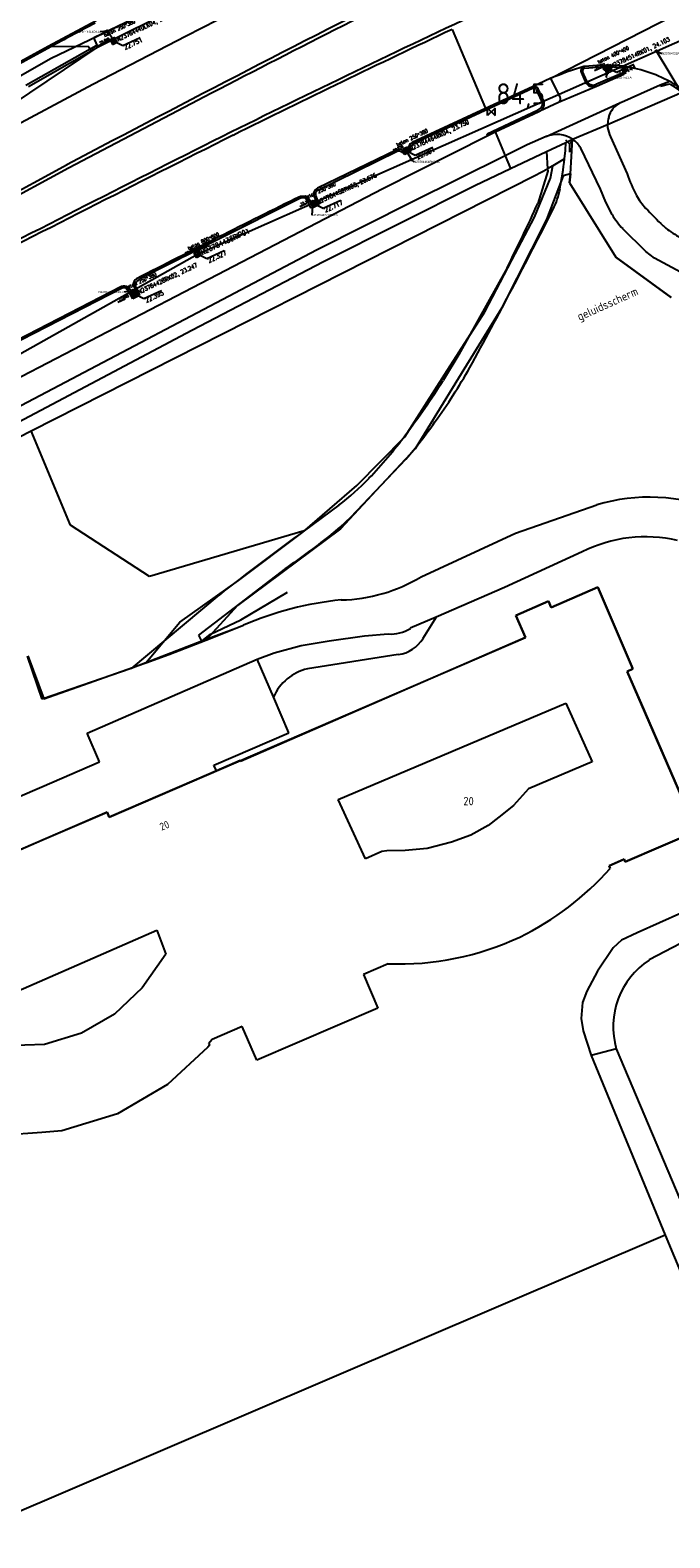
# Model space of a CAD drawing. Extents: x 145741 to 149421, y 457889 to 459999.
# Tile 74 of 84: x 148999 to 149074, y 459486 to 459664. Entities that reach past the tile are written whole.
import ezdxf
from ezdxf.enums import TextEntityAlignment as Align

# ---------------------------------------------------------------- set-up
doc = ezdxf.new("R2010")
doc.units = 0
doc.header["$LTSCALE"] = 4
doc.layers.get('0').update_dxf_attribs({"linetype": 'CONTINUOUS'})
doc.layers.add('alg_hulplijn_afstand', color=6, linetype='CONTINUOUS', plot=False)
for name, color, linetype in [('b_kal_riool__hwa_beton_300', 2, 'CONTINUOUS'), ('b_kal_riool__hwa_pvc_125', 2, 'CONTINUOUS'), ('b_kal_riool_hwa_bodemkolk_beton_250x380', 7, 'CONTINUOUS'), ('b_kal_riool_hwa_bodemput_beton_400x400', 7, 'CONTINUOUS'), ('b_kal_riool_hwa_bodemput_beton_800x800', 7, 'CONTINUOUS'), ('b_rio_rwa_kolk_straat_beton @ 1', 3, 'CONTINUOUS'), ('b_rio_rwa_put_inspectie', 170, 'CONTINUOUS'), ('b_rio_txt_bob @ 1', 12, 'CONTINUOUS'), ('MC_MP_aansluit_nummer', 7, 'CONTINUOUS')]:
    doc.layers.add(name, color=color, linetype=linetype)
doc.styles.add('ISO', font='ISO')
doc.styles.add('MC', font='arial.ttf')
doc.styles.add('MUG_standaard', font='romans.shx', dxfattribs={"width": 0.85, "height": 2})
doc.styles.add('MUG_standaard_groot', font='romans.shx', dxfattribs={"width": 0.85, "height": 4})
doc.styles.get("Standard").update_dxf_attribs({"font": 'ISO'})
doc.dimstyles.new('ISO-25', dxfattribs={"dimtxt": 2.5, "dimasz": 2.5, "dimexe": 1.25, "dimexo": 0.625, "dimtad": 1, "dimtxsty": 'Standard', "dimcen": 2.5, "dimadec": 0, "dimazin": 0, "dimtfac": 1, "dimtmove": 0, "dimatfit": 3, "dimfxl": 1, "dimarcsym": 0})

# ---------------------------------------------------------------- blocks, each defined once
blk = doc.blocks.new('kilometerpaal')
at = {"color": 0}
for p, q in [((-0.44, 0.44), (0.44, -0.44)), ((-0.44, -0.44), (-0.44, 0.44)), ((0.44, 0.44), (-0.44, -0.44)), ((0.44, -0.44), (0.44, 0.44))]:
    blk.add_line(p, q, dxfattribs=at)
at = {"color": 0, "style": 'ISO'}
blk.add_attdef('KILOMETERPAAL', (0.59, 0.87), '', height=2.5, dxfattribs=at)
blk = doc.blocks.new('b_rio_rwa_put_inspectie')
for points in [[(-1, 0, -0.414214), (0, 1), (-1, 1)], [(1, 1), (0, 1, -0.414214), (1, 0)]]:
    blk.add_hatch(color=256).paths.add_polyline_path(points)
h = blk.add_hatch(color=256)
h.paths.add_polyline_path([(-1, 0), (-1, -1), (0, -1, -0.414214)])
h.paths.add_polyline_path([(1, -1), (1, 0, -0.414214), (0, -1)])
for p, q in [((-1, 1), (1, 1)), ((-1, -1), (-1, 1)), ((0.74, 0.71), (1.37, 1.41)), ((1, 1), (1, -1)), ((1, -1), (-1, -1))]:
    blk.add_line(p, q)
blk.add_lwpolyline([(1.37, 1.41), (5.37, 1.41)])
blk.add_circle((0, 0), 1)
blk.add_point((0, 0))
blk.add_text('R', height=1).set_placement((0, 0), align=Align.MIDDLE_CENTER)
at = {"style": 'MUG_standaard', "width": 0.85}
blk.add_attdef('hoogte', (1.37, 1.51), '', height=1, dxfattribs=at)
blk.add_attdef('txt', text='', height=2, dxfattribs=at).set_placement((1.5, -0.01), align=Align.MIDDLE_LEFT)
blk = doc.blocks.new('b_kal_riool_hwa_bodemput_beton_800x800')
at = {"layer": 'b_kal_riool_hwa_bodemput_beton_800x800', "linetype": 'ByBlock', "lineweight": -2}
for p, q in [((-0.5, -0.5), (-0.5, 0.5)), ((-0.5, 0.5), (0, 0.5)), ((0, 0.5), (0.5, 0.5)), ((0, 0), (1.38, -1.73)), ((0.5, 0.5), (0.5, -0.5)), ((0.5, -0.5), (-0.5, -0.5))]:
    blk.add_line(p, q, dxfattribs=at)
blk.add_lwpolyline([(1.38, -1.73), (5.53, -1.77)], dxfattribs=at)
at = {"layer": 'b_kal_riool_hwa_bodemput_beton_800x800', "linetype": 'ByBlock', "lineweight": -2, "insert": (-1.35, 2.36), "char_height": 0.8, "attachment_point": 1, "style": 'MUG_standaard_groot'}
blk.add_mtext_dynamic_manual_height_columns('beton 800*800', width=8.7755, gutter_width=2.21, heights=[1.1], dxfattribs=at)
at = {"layer": 'b_kal_riool_hwa_bodemput_beton_800x800', "linetype": 'ByBlock', "lineweight": -2, "style": 'MUG_standaard', "width": 0.85}
blk.add_attdef('hoogte', (1.44, -2.79), '', height=1, dxfattribs=at)
blk = doc.blocks.new('b_rio_txt_bob')
at = {"layer": 'alg_hulplijn_afstand'}
blk.add_lwpolyline([(31.4, 0), (0, 0)], dxfattribs=at)
at = {"style": 'MUG_standaard', "width": 0.85}
blk.add_attdef('hoogte', (7.5, 2.5), '', height=10, dxfattribs=at)
blk.add_attdef('txt', text='', height=10, dxfattribs=at).set_placement((15.8, -15.8), align=Align.BOTTOM_CENTER)
blk = doc.blocks.new('b_rio_rwa_kolk_straat_beton')
for p, q in [((1.25, 1.25), (-1.25, 1.25)), ((-1.25, 1.25), (-1.25, -1.25)), ((-0.94, 0.63), (0.94, 0.63)), ((0.94, 0), (-0.94, 0)), ((1.25, -1.25), (1.25, 1.25)), ((-1.25, -1.25), (1.25, -1.25)), ((-0.94, -0.62), (0.94, -0.62))]:
    blk.add_line(p, q)
at = {"style": 'MUG_standaard', "width": 0.85}
blk.add_attdef('txt', text='', height=2, dxfattribs=at).set_placement((1.75, -0.01), align=Align.MIDDLE_LEFT)
blk = doc.blocks.new('b_kal_riool_hwa_bodemkolk_beton_250x380')
at = {"layer": 'b_kal_riool_hwa_bodemkolk_beton_250x380', "linetype": 'ByBlock', "lineweight": -2}
for p, q in [((-0.5, -0.5), (-0.5, 0.5)), ((-0.5, 0.5), (0, 0.5)), ((0, 0.5), (0.5, 0.5)), ((0, 0), (1.38, -1.73)), ((0.5, 0.5), (0.5, -0.5)), ((0.5, -0.5), (-0.5, -0.5))]:
    blk.add_line(p, q, dxfattribs=at)
blk.add_lwpolyline([(1.38, -1.73), (5.53, -1.77)], dxfattribs=at)
at = {"layer": 'b_kal_riool_hwa_bodemkolk_beton_250x380', "linetype": 'ByBlock', "lineweight": -2, "insert": (-1.35, 2.36), "char_height": 0.8, "attachment_point": 1, "style": 'MUG_standaard_groot'}
blk.add_mtext_dynamic_manual_height_columns('beton 250*380', width=8.1296, gutter_width=6.45, heights=[1.1], dxfattribs=at)
at = {"layer": 'b_kal_riool_hwa_bodemkolk_beton_250x380', "linetype": 'ByBlock', "lineweight": -2, "style": 'MUG_standaard', "width": 0.85}
blk.add_attdef('hoogte', (1.44, -2.79), '', height=1, dxfattribs=at)
blk = doc.blocks.new('b_kal_riool_hwa_bodemput_beton_400x400')
at = {"layer": 'b_kal_riool_hwa_bodemput_beton_400x400'}
for p, q in [((-0.5, 0.5), (0, 0.5)), ((-0.5, 0.5), (-0.5, -0.5)), ((0, 0.5), (0.5, 0.5)), ((0, 0), (1.38, -1.73)), ((0.5, 0.5), (0.5, -0.5)), ((0.5, -0.5), (-0.5, -0.5))]:
    blk.add_line(p, q, dxfattribs=at)
blk.add_lwpolyline([(1.38, -1.73), (5.53, -1.77)], dxfattribs=at)
at = {"layer": 'b_kal_riool_hwa_bodemput_beton_400x400', "insert": (-1.35, 2.36), "char_height": 0.8, "attachment_point": 1, "style": 'MUG_standaard_groot'}
blk.add_mtext_dynamic_manual_height_columns('beton 400*400', width=9.0862, gutter_width=0, heights=[1.1], dxfattribs=at)
at = {"layer": 'b_kal_riool_hwa_bodemput_beton_400x400', "style": 'MUG_standaard', "width": 0.85}
blk.add_attdef('hoogte', (1.44, -2.79), '', height=1, dxfattribs=at)
blk = doc.blocks.new('MC_MP_100')
at = {"color": 1}
for p, q in [((-0.1, 0), (0.1, 0)), ((0, -0.1), (0, 0.1))]:
    blk.add_line(p, q, dxfattribs=at)
blk.add_circle((0, 0), 0.5)
at = {"style": 'MC', "flags": 1}
for tag, p in [('$POINTNRA', (0.6, 2.5)), ('$POINTNR', (0.6, 1.3)), ('$DESCR', (0.6, 0.1)), ('$GROUP', (0.6, -1.1))]:
    blk.add_attdef(tag, p, '', height=1, dxfattribs=at)

msp = doc.modelspace()

# ---------------------------------------------------------------- linework, layer by layer
at = {"linetype": 'Continuous'}
for p, q in [((149060.3, 459658.25), (149107.28, 459682.39)), ((149035.32, 459672.56), (149017.11, 459663.25)), ((149006.44, 459665.04), (149000.74, 459662.01)), ((149006.17, 459663.07), (149012.67, 459666.21)), ((149006.68, 459661.99), (149016.1, 459666.67)), ((149017.11, 459663.25), (149006.04, 459657.5)), ((149048.6, 459664.04), (149052.54, 459654.67)), ((148975.1, 459640.77), (149006.68, 459661.99)), ((149000.74, 459662.01), (148995.04, 459658.91)), ((148995.13, 459658.76), (149001.08, 459662)), ((149005.73, 459661.69), (148998.12, 459657.4)), ((148998.41, 459657.29), (149005.83, 459661.51)), ((149001.08, 459662), (149000.74, 459662.01)), ((149001.08, 459662), (149001.38, 459662.17)), ((149005.55, 459661.99), (149001.08, 459662)), ((149005.73, 459661.69), (149005.55, 459661.99)), ((149005.87, 459661.77), (149005.73, 459661.69)), ((149005.83, 459661.51), (149005.73, 459661.69)), ((149005.83, 459661.51), (149006.68, 459661.99)), ((149006.57, 459662.17), (149005.87, 459661.77)), ((149006.57, 459662.17), (149006.17, 459663.07)), ((149006.68, 459661.99), (149006.57, 459662.17)), ((149066.22, 459659.82), (149064.29, 459659.65)), ((149064.29, 459659.44), (149066.22, 459659.62)), ((149067.7, 459659.59), (149068.7, 459659.5)), ((149068.72, 459659.7), (149067.71, 459659.79)), ((149068.75, 459659.7), (149068.72, 459659.7)), ((149060.3, 459658.25), (149058.12, 459657.26)), ((149061.38, 459656.02), (149060.3, 459658.25)), ((149063.86, 459658.97), (149064.34, 459657.87)), ((149064.55, 459657.92), (149064.03, 459659.05)), ((149068.83, 459658.89), (149065.62, 459657.52)), ((149065.68, 459657.32), (149068.91, 459658.74)), ((149066.55, 459659.24), (149067.36, 459659.21)), ((149067.16, 459659.33), (149066.74, 459659.35)), ((149074.38, 459657.86), (149073.23, 459657.42)), ((149006.04, 459657.5), (148995.28, 459651.77)), ((149020.08, 459656.48), (149003.15, 459647.62)), ((149058.2, 459657.07), (149043.95, 459650.45)), ((149058.09, 459657.25), (149052.54, 459654.67)), ((149058.12, 459657.26), (149058.09, 459657.25)), ((149059.21, 459655.55), (149058.58, 459656.93)), ((149059.41, 459655.64), (149058.77, 459657.01)), ((149061.2, 459655.42), (149065.68, 459657.32)), ((149067, 459652.77), (149075.82, 459656.6)), ((149073.23, 459657.42), (149068.63, 459655.4)), ((149073.28, 459657.28), (149073.23, 459657.42)), ((149074.34, 459657.57), (149073.28, 459657.28)), ((149052.54, 459654.67), (149043.86, 459650.64)), ((149052.73, 459651.66), (149058.8, 459654.52)), ((149053.7, 459651.9), (149058.87, 459654.33)), ((149058.8, 459654.52), (149059.13, 459654.76)), ((149058.99, 459654.39), (149061.2, 459655.42)), ((149059.74, 459651.35), (149068.47, 459655.33)), ((149068.63, 459655.4), (149068.47, 459655.33)), ((149062.86, 459651.03), (149067, 459652.77)), ((149040.39, 459645.2), (149052.82, 459651.48)), ((149052.82, 459651.48), (149052.73, 459651.66)), ((149052.82, 459651.48), (149053.7, 459651.9)), ((149053.7, 459651.9), (149054.88, 459649.08)), ((149059.74, 459651.35), (149057.47, 459650.36)), ((149059.76, 459649.57), (149062.07, 459650.67)), ((149062, 459649.7), (149062.07, 459650.67)), ((149062.07, 459650.67), (149062.86, 459651.03)), ((149062.59, 459646.96), (149062.86, 459651.03)), ((149067.36, 459651.34), (149069.31, 459646.93)), ((149042.1, 459649.59), (149032.52, 459644.91)), ((149042.03, 459649.79), (149032.66, 459645.24)), ((149043.7, 459649.59), (149042.93, 459649.23)), ((149043.47, 459649.66), (149043, 459649.43)), ((149054.88, 459649.08), (149043.88, 459643.65)), ((149057.47, 459650.36), (149054.88, 459649.08)), ((149054.88, 459649.08), (149055.52, 459647.57)), ((149055.52, 459647.57), (149059.76, 459649.57)), ((149059.76, 459649.57), (149059.89, 459647.52)), ((149061.9, 459648.73), (149062, 459649.7)), ((149066.16, 459645.12), (149063.82, 459649.98)), ((149003.15, 459647.62), (148961.08, 459624.8)), ((149002.99, 459648.01), (148978.03, 459634.45)), ((149051.28, 459645.57), (149055.52, 459647.57)), ((149058.37, 459646.75), (149059.89, 459647.52)), ((149060.52, 459647.9), (149059.89, 459647.52)), ((149060.23, 459646.43), (149060.52, 459647.9)), ((149060.53, 459647.9), (149060.52, 459647.9)), ((149061.9, 459648.73), (149060.53, 459647.9)), ((148998.75, 459616.53), (149058.37, 459646.75)), ((149033.37, 459636.58), (149051.28, 459645.57)), ((149058.34, 459641.82), (149060.23, 459646.43)), ((149061.76, 459646.69), (149059.75, 459641.53)), ((149062.59, 459646.96), (149061.76, 459646.69)), ((149062.51, 459645.88), (149062.59, 459646.96)), ((149062.51, 459645.88), (149067.96, 459637.09)), ((149030.3, 459643.91), (149011.67, 459634.54)), ((149015.89, 459632.48), (149040.39, 459645.2)), ((149031.19, 459644.32), (149030.62, 459644.28)), ((149031.41, 459644.22), (149031.19, 459644.32)), ((149031.91, 459642.88), (149031.3, 459644.01)), ((149032.18, 459644.66), (149032.24, 459644.27)), ((149032.24, 459644.27), (149032.65, 459643.35)), ((149032.43, 459644.4), (149032.86, 459643.33)), ((149043.88, 459643.65), (149032.51, 459637.93)), ((149066.79, 459643.59), (149066.16, 459645.12)), ((149067.54, 459642.12), (149066.79, 459643.59)), ((149032.86, 459643.33), (149031.91, 459642.88)), ((149032.65, 459643.35), (149032.08, 459643.04)), ((149055.66, 459636.72), (149058.34, 459641.82)), ((149059.75, 459641.53), (149054.47, 459631.1)), ((149071.54, 459637.76), (149068.78, 459640.46)), ((149032.51, 459637.93), (148988.45, 459614.74)), ((149017.75, 459628.44), (149033.37, 459636.58)), ((149052.46, 459630.62), (149055.66, 459636.72)), ((149074.55, 459632.3), (149067.96, 459637.09)), ((149072.57, 459636.98), (149071.54, 459637.76)), ((149077.19, 459634.48), (149072.57, 459636.98)), ((149009.42, 459633.61), (148990.55, 459623.91)), ((149009.53, 459633.42), (148990.64, 459623.74)), ((149010.76, 459632.14), (149010.09, 459633.37)), ((149010.83, 459633.84), (149011.35, 459632.6)), ((149011.2, 459634.22), (149011.05, 459633.92)), ((149011.05, 459633.92), (149011.11, 459633.59)), ((149011.11, 459633.59), (149011.57, 459632.54)), ((149011.67, 459634.54), (149011.2, 459634.22)), ((148987, 459617.47), (149015.89, 459632.48)), ((149011.57, 459632.54), (149010.76, 459632.14)), ((149011.35, 459632.6), (149010.89, 459632.36)), ((149054.47, 459631.1), (149049.33, 459622.75)), ((149047.74, 459623.22), (149052.46, 459630.62)), ((148989.19, 459613.34), (149017.75, 459628.44)), ((149043.01, 459615.82), (149047.74, 459623.22)), ((149049.33, 459622.75), (149044.2, 459614.39)), ((148997.28, 459615.79), (148998.75, 459616.53)), ((149037.32, 459610.06), (149043.01, 459615.82)), ((149044.2, 459614.39), (149039.6, 459609.47)), ((149030.92, 459604.55), (149037.32, 459610.06)), ((149039.6, 459609.47), (149035.36, 459604.93)), ((149056.08, 459604.42), (149065.72, 459607.77)), ((149035.36, 459604.93), (149023.18, 459595.87)), ((149023.31, 459598.8), (149030.92, 459604.55)), ((149044.93, 459599.27), (149056.08, 459604.42)), ((149064.01, 459602.2), (149054.79, 459597.99)), ((149016.35, 459593.88), (149023.31, 459598.8)), ((149054.79, 459597.99), (149046.71, 459594.49)), ((149065.83, 459598.02), (149060.33, 459595.63)), ((149069.99, 459588.36), (149065.83, 459598.02)), ((149023.18, 459595.87), (149019.41, 459591.77)), ((149060.01, 459596.37), (149056.15, 459594.68)), ((149060.33, 459595.63), (149060.01, 459596.37)), ((149012.31, 459589.09), (149016.35, 459593.88)), ((149046.71, 459594.49), (149043.64, 459593.16)), ((149046.71, 459594.49), (149045.14, 459591.97)), ((149056.15, 459594.68), (149057.28, 459592.08)), ((149015.06, 459590.06), (149019.41, 459591.77)), ((149019.41, 459591.77), (149023.87, 459593.52)), ((149057.28, 459592.08), (149023.54, 459577.41)), ((149034.01, 459591.68), (149038.23, 459592.28)), ((149038.23, 459592.28), (149041.02, 459592.49)), ((149012.31, 459589.09), (149015.06, 459590.06)), ((149025.5, 459589.52), (149027.5, 459590.24)), ((149027.5, 459590.24), (149030.72, 459591.12)), ((149030.72, 459591.12), (149034.01, 459591.68)), ((149042.21, 459590.06), (149031.46, 459588.38)), ((148998.35, 459589.92), (149000.25, 459584.81)), ((149000.25, 459584.81), (149012.09, 459589.01)), ((149005.36, 459580.77), (149025.5, 459589.52)), ((149012.09, 459589.01), (149012.31, 459589.09)), ((149027.43, 459585.04), (149025.5, 459589.52)), ((149069.31, 459588.06), (149069.99, 459588.36)), ((149077.53, 459569.17), (149069.31, 459588.06)), ((149029.26, 459580.8), (149027.43, 459585.04)), ((149035.1, 459572.9), (149062.05, 459584.29)), ((149062.05, 459584.29), (149065.18, 459577.36)), ((149006.84, 459577.34), (149005.36, 459580.77)), ((149020.39, 459576.97), (149029.26, 459580.8)), ((149023.48, 459577.5), (149020.7, 459576.3)), ((149023.54, 459577.41), (149023.48, 459577.5)), ((149000, 459574.39), (149006.84, 459577.34)), ((149020.7, 459576.3), (149018.3, 459575.27)), ((149020.7, 459576.3), (149020.39, 459576.97)), ((149065.18, 459577.36), (149057.65, 459574.18)), ((148986.55, 459568.66), (149000, 459574.39)), ((149018.3, 459575.27), (149007.98, 459570.81)), ((149057.65, 459574.18), (149055.86, 459572.21)), ((149038.33, 459565.89), (149035.1, 459572.9)), ((149055.86, 459572.21), (149054.12, 459570.81)), ((149007.72, 459571.39), (148990.04, 459563.79)), ((149007.98, 459570.81), (149007.72, 459571.39)), ((149054.12, 459570.81), (149052.85, 459569.84)), ((149050.81, 459568.7), (149048.5, 459567.87)), ((149052.85, 459569.84), (149050.81, 459568.7)), ((149069.1, 459565.54), (149077.53, 459569.17)), ((149040.87, 459566.84), (149040.27, 459566.75)), ((149043.04, 459566.87), (149040.87, 459566.84)), ((149045.64, 459567.12), (149043.04, 459566.87)), ((149048.5, 459567.87), (149045.64, 459567.12)), ((149040.27, 459566.75), (149038.33, 459565.89)), ((149067.19, 459565.05), (149068.96, 459565.84)), ((149067.31, 459564.75), (149067.19, 459565.05)), ((149068.96, 459565.84), (149069.1, 459565.54)), ((149079.74, 459561.24), (149070.49, 459557.14)), ((149081.52, 459558.94), (149071.93, 459553.91)), ((148995.92, 459549.72), (149013.62, 459557.43)), ((149013.62, 459557.43), (149014.67, 459554.59)), ((149068.63, 459556.26), (149067.68, 459555.34)), ((149070.49, 459557.14), (149068.63, 459556.26)), ((149014.67, 459554.59), (149011.88, 459550.63)), ((149067.68, 459555.34), (149065.8, 459552.57)), ((149041.03, 459553.46), (149038.09, 459552.18)), ((149065.8, 459552.57), (149064.54, 459550.22)), ((149038.09, 459552.18), (149039.79, 459548.2)), ((149011.88, 459550.63), (149008.6, 459547.51)), ((149064.54, 459550.22), (149064.05, 459548.86)), ((149008.6, 459547.51), (149004.69, 459545.24)), ((149039.79, 459548.2), (149025.45, 459542.05)), ((149064.05, 459548.86), (149063.89, 459546.98)), ((149023.74, 459546.05), (149020.16, 459544.49)), ((149025.45, 459542.05), (149023.74, 459546.05)), ((149063.89, 459546.98), (149064.12, 459545.51)), ((149064.12, 459545.51), (149065.05, 459542.59)), ((149000.32, 459543.92), (148995.67, 459543.74)), ((149004.69, 459545.24), (149000.32, 459543.92)), ((149019.67, 459543.59), (149014.89, 459539.17)), ((149019.9, 459543.85), (149019.67, 459543.59)), ((149020.16, 459544.49), (149019.73, 459544)), ((149019.73, 459544), (149019.9, 459543.85)), ((149068.04, 459543.41), (149065.05, 459542.59)), ((149065.05, 459542.59), (149073.84, 459521.35)), ((149079, 459517.54), (149068.04, 459543.41)), ((149014.89, 459539.17), (149008.95, 459535.71)), ((149008.95, 459535.71), (149002.39, 459533.7)), ((149000, 459533.49), (148995.55, 459533.17)), ((149002.39, 459533.7), (149000, 459533.49)), ((149073.84, 459521.35), (148990, 459485.52)), ((149073.84, 459521.35), (149085.7, 459492.68))]:
    msp.add_line(p, q, dxfattribs=at)
for p, q in [((149062.48, 459650.49), (149062.05, 459650.92)), ((149062.48, 459650.49), (149062.9, 459650.92)), ((149062.48, 459650.49), (149062.48, 459649.49)), ((149059.91, 459647.26), (149058.74, 459643.43)), ((149059.89, 459647.52), (149059.91, 459647.26)), ((149055.1, 459635.81), (149049.38, 459625.56)), ((149049.38, 459625.56), (149047.52, 459622.48)), ((149003.4, 459605.35), (148998.75, 459616.53)), ((149036.58, 459606.33), (149043.12, 459613.19)), ((149035.19, 459607.73), (149031.08, 459604.71)), ((149035.34, 459605.14), (149036.58, 459606.33)), ((149012.76, 459599.29), (149003.4, 459605.35)), ((149031.08, 459604.71), (149012.76, 459599.29)), ((149034.02, 459604.03), (149035.34, 459605.14)), ((149018.61, 459592.36), (149028.88, 459600.25)), ((149023.58, 459594.18), (149029.09, 459597.44)), ((149060.33, 459595.63), (149065.83, 459598.02)), ((149065.83, 459598.02), (149069.99, 459588.36)), ((149020.98, 459597.09), (149010.58, 459588.4)), ((149056.15, 459594.68), (149060.01, 459596.37)), ((149060.01, 459596.37), (149060.33, 459595.63)), ((149019.98, 459592.45), (149023.58, 459594.18)), ((149057.27, 459592.09), (149056.15, 459594.68)), ((149007.98, 459570.81), (149057.27, 459592.09)), ((149018.96, 459591.65), (149018.61, 459592.36)), ((149022.96, 459593.14), (149018.96, 459591.65)), ((149018.96, 459591.65), (149019.98, 459592.45)), ((149018.96, 459591.65), (149010.58, 459588.4)), ((149000.06, 459584.76), (148998.3, 459589.85)), ((149010.58, 459588.4), (149000.06, 459584.76)), ((149069.99, 459588.36), (149069.31, 459588.06)), ((149069.31, 459588.06), (149070.96, 459584.27)), ((149070.96, 459584.27), (149077.53, 459569.17)), ((149000, 459568.07), (149007.72, 459571.39)), ((149007.72, 459571.39), (149007.98, 459570.81)), ((149077.53, 459569.17), (149069.1, 459565.54)), ((148990.04, 459563.79), (149000, 459568.07)), ((149068.96, 459565.84), (149067.19, 459565.05)), ((149067.19, 459565.05), (149067.31, 459564.75)), ((149069.1, 459565.54), (149068.96, 459565.84))]:
    msp.add_line(p, q)
at = {"linetype": 'Continuous', "lineweight": -3}
for p, q in [((149062.59, 459646.96), (149062.51, 459645.88)), ((149062.51, 459645.88), (149067.96, 459637.09)), ((149067.96, 459637.09), (149074.55, 459632.3))]:
    msp.add_line(p, q, dxfattribs=at)
at = {"linetype": 'Continuous'}
for centre, radius, start, end in [((150257.41, 457261.38), 2695.83, 116.57607, 117.32132), ((150047.11, 457675.64), 2231.69, 116.65294, 117.89578), ((149688.68, 458304.07), 1503.49, 114.97804, 116.30527), ((149260.65, 459179.25), 548.11, 117.6456, 118.2309), ((149616.18, 458456.23), 1334.52, 115.17015, 116.4074), ((149075.67, 459621.07), 40.24, 106.5765, 112.4606), ((149064.35, 459659.14), 0.514, 107.5011, 198.8112), ((149064.35, 459659.13), 0.528, 97.3298, 107.461), ((149066.28, 459659.37), 0.459, 357.588, 97.4913), ((149066.24, 459659.31), 0.315, 346.7382, 94.8301), ((149067.69, 459659.26), 0.533, 87.5641, 172.0266), ((149067.73, 459659.22), 0.37, 94.7364, 180.7315), ((149066.63, 459643.63), 16.2, 61.4332, 82.4687), ((149068.67, 459659.19), 0.512, 297.8566, 80.5434), ((149064.36, 459659.11), 0.34, 101.8338, 189.0233), ((149065.29, 459658.28), 1.03, 203.3048, 291.9263), ((149065.29, 459658.28), 0.828, 205.8446, 293.0668), ((149068.66, 459659.18), 0.329, 300.7889, 82.2656), ((149065.94, 459642.49), 17.54, 54.3819, 61.2489), ((149058.31, 459656.8), 0.501, 24.8969, 111.9318), ((149058.32, 459656.8), 0.294, 26.4647, 112.7901), ((149060.95, 459655.83), 0.479, 302.7858, 24.062), ((149067.28, 459645.14), 14.3, 53.2946, 60.4169), ((149058.56, 459655.15), 0.879, 290.9629, 299.9279), ((149058.52, 459655.24), 0.976, 299.1938, 23.6324), ((149058.54, 459655.22), 0.75, 322.2475, 26.0146), ((149069.94, 459652.98), 2.88, 144.1811, 167.4845), ((149069.72, 459652.78), 2.83, 116.1273, 138.2247), ((149070.87, 459652.6), 3.87, 164.9097, 177.5367), ((149070.77, 459652.62), 3.78, 177.7116, 182.641), ((149070.23, 459652.88), 3.26, 187.8189, 208.2673), ((150405.34, 456890.24), 3088.55, 116.60031, 117.31545), ((150642.24, 456419.34), 3615.24, 116.61476, 117.22733), ((149061.01, 459648.34), 3.27, 55.5423, 112.851), ((149061.14, 459648.5), 3.06, 28.871, 55.8544), ((149042.33, 459649.12), 0.737, 25.0723, 114.3852), ((149042.31, 459648.94), 0.686, 24.8974, 107.6268), ((149044.13, 459649.96), 0.728, 111.3787, 204.4746), ((149044.18, 459649.92), 0.576, 113.3601, 214.3773), ((149085.09, 459652.37), 16.69, 199.0059, 208.5893), ((149661.41, 458366.23), 1425.24, 116.26891, 117.14199), ((149030.89, 459643.12), 0.979, 64.9443, 126.6133), ((149028.64, 459641.86), 3.63, 18.9869, 40.3764), ((149032.88, 459644.57), 0.702, 108.2213, 172.7157), ((149032.88, 459644.59), 0.486, 138.6308, 202.2977), ((149076.78, 459647.84), 7.23, 208.5696, 223.1592), ((149074.67, 459646.13), 8.17, 209.364, 223.9791), ((149112, 459680.84), 55.49, 223.1388, 226.1714), ((149077.22, 459644.59), 5.25, 226.0236, 235.9054), ((149083.3, 459653.53), 16.07, 235.8424, 243.4632), ((149009.73, 459632.76), 0.901, 58.5144, 109.8746), ((149009.76, 459632.89), 0.579, 54.8447, 113.6539), ((149007.22, 459630.99), 3.91, 20.5215, 40.4781), ((149011.66, 459633.81), 0.832, 121.4801, 177.9651), ((149071.99, 459586.65), 22.03, 68.3665, 106.5328), ((149071.52, 459587.29), 16.7, 76.929, 116.7334), ((149035.04, 459615.6), 19.09, 271.2123, 301.2088), ((149039.24, 459557.96), 38.74, 95.6224, 113.3709), ((149041.35, 459596.72), 4.24, 265.6385, 302.7224), ((149041.68, 459594.07), 4.05, 277.59, 328.7638), ((149032.81, 459582.64), 5.89, 103.2554, 156.0026), ((149041.3, 459587.9), 34.82, 296.0697, 318.3348), ((149042.29, 459587.15), 33.71, 267.8517, 295.1119), ((149077.12, 459546.01), 9.45, 123.3055, 196.0063)]:
    msp.add_arc(centre, radius, start, end, dxfattribs=at)
for centre, radius, start, end in [((149017.55, 459653.56), 44.61, 349.1266, 353.7759), ((149052.48, 459646.86), 9.05, 333.1542, 349.0953), ((148538.7, 459905.38), 584.2, 331.20833, 333.28793), ((148875.08, 459726.58), 201.6, 333.2412, 335.6426), ((148993.75, 459656.11), 65.36, 323.8767, 330.5844), ((148957.8, 459679.78), 106.46, 323.2257, 327.435), ((149010.91, 459641.81), 43.08, 318.3797, 325.7836), ((148998.68, 459649.11), 55.35, 316.3709, 323.313), ((149016.35, 459632.31), 30.97, 307.4711, 316.3179), ((149205.93, 459362.34), 298.85, 125.8071, 128.2317), ((148976.91, 459676.33), 92.13, 304.3368, 308.3032), ((149041.3, 459587.9), 34.82, 296.0697, 318.3348), ((149042.29, 459587.15), 33.71, 267.8517, 295.1119)]:
    msp.add_arc(centre, radius, start, end)
at = {"layer": 'b_kal_riool__hwa_beton_300'}
for points in [[(148759.8, 459546.52, 20.5), (148825.59, 459575.45, 21.19), (148929.88, 459622.17, 22.48), (148942.77, 459628.34, 22.83), (148961.03, 459637.85, 23.14), (149001.09, 459660.62, 23.5), (149066.02, 459691.69, 23.81), (149066.02, 459691.69, 23.81)], [(148776.03, 459520.56, 20.48), (148843.41, 459549.73, 21.13), (148910.05, 459580.55, 21.84), (148974.97, 459613.06, 22.74), (149018.42, 459637.43, 23.46), (149081.08, 459665.14, 24.41)]]:
    msp.add_polyline3d(points, dxfattribs=at)
msp.add_point((149018.42, 459637.43, 23.46), dxfattribs=at)
at = {"layer": 'b_kal_riool__hwa_pvc_125'}
for points in [[(149008.44, 459662.83, 23.58), (149007.75, 459663.81, 23.79)], [(149078.06, 459654.1, 24.19), (149077.43, 459653.8, 24.15), (149072.79, 459661.47, 24.28)], [(149066.97, 459659.34, 24.11), (149066.96, 459658.89, 24.27)], [(149043.23, 459649.56, 23.75), (149043.77, 459648.64, 24)], [(149032.18, 459643.51, 23.55), (149032.1, 459643.66, 22.72)], [(149010.92, 459632.9, 23.22), (149010.77, 459633.14, 23.26)]]:
    msp.add_polyline3d(points, dxfattribs=at)
for p in [(149007.75, 459663.81, 23.79), (149008.44, 459662.83, 23.58), (149066.96, 459659.04, 24.22), (149066.97, 459659.34, 24.11), (149043.23, 459649.56, 23.75), (149043.47, 459649.16, 23.86), (149032.1, 459643.66, 22.72), (149032.14, 459643.57, 23.55), (149010.79, 459633.12, 23.26), (149010.92, 459632.9, 23.22)]:
    msp.add_point(p, dxfattribs=at)

# ---------------------------------------------------------------- block references
msp.add_blockref('kilometerpaal', (149053.23, 459654.29)).add_auto_attribs({'KILOMETERPAAL': '84,5'})
at = {"layer": 'b_kal_riool_hwa_bodemkolk_beton_250x380', "xscale": 0.55, "yscale": 0.55, "zscale": 0.55, "rotation": 25}
for p, values in [((149008.49, 459662.68, 22.75), {'hoogte': '22.751'}), ((149043.14, 459649.71, 22.9), {'hoogte': '22.901'}), ((149032.23, 459643.42, 22.72), {'hoogte': '22.717'}), ((149011.01, 459632.74, 22.39), {'hoogte': '22.395'})]:
    msp.add_blockref('b_kal_riool_hwa_bodemkolk_beton_250x380', p, dxfattribs=at).add_auto_attribs(values)
at = {"layer": 'b_kal_riool_hwa_bodemput_beton_400x400', "xscale": 0.55, "yscale": 0.55, "zscale": 0.55, "rotation": 25}
msp.add_blockref('b_kal_riool_hwa_bodemput_beton_400x400', (149066.96, 459659.51, 23.44), dxfattribs=at).add_auto_attribs({'hoogte': '23.444'})
at = {"layer": 'b_kal_riool_hwa_bodemput_beton_800x800', "xscale": 0.55, "yscale": 0.55, "zscale": 0.55, "rotation": 25}
msp.add_blockref('b_kal_riool_hwa_bodemput_beton_800x800', (149018.44, 459637.46, 22.33), dxfattribs=at).add_auto_attribs({'hoogte': '22.327'})
at = {"layer": 'b_rio_rwa_kolk_straat_beton @ 1', "xscale": 0.25, "yscale": 0.25, "zscale": 0.25, "rotation": 25}
for p, values in [((149008.51, 459662.66, 23.57), {'txt': 'N23784440LK04, 23.566'}), ((149066.95, 459659.48, 24.1), {'txt': 'N23784514RK01, 24.103'}), ((149043.16, 459649.7, 23.75), {'txt': 'N23784464RK04, 23.750'}), ((149032.23, 459643.39, 23.57), {'txt': 'N23784452RK03, 23.575'}), ((149011.01, 459632.76, 23.25), {'txt': 'N23784428RK02, 23.247'})]:
    msp.add_blockref('b_rio_rwa_kolk_straat_beton', p, dxfattribs=at).add_auto_attribs(values)
at = {"layer": 'b_rio_rwa_put_inspectie', "xscale": 0.2999999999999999, "yscale": 0.2999999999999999, "zscale": 0.2999999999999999, "rotation": 25.00000000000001}
msp.add_blockref('b_rio_rwa_put_inspectie', (149018.45, 459637.42, 23.46), dxfattribs=at).add_auto_attribs({'hoogte': '23.465', 'txt': 'N23784436RIP01'})
at = {"layer": 'b_rio_txt_bob @ 1'}
ref = msp.add_blockref('b_rio_txt_bob', (149006.74, 459662.11, 23.1), dxfattribs=dict(at, xscale=0.03, yscale=0.03, zscale=0.03, rotation=25))
ref.add_attrib('hoogte', '23.099', (149006.91, 459662.27, 23.1), dxfattribs={"layer": '0', "height": 0.3, "rotation": 25, "style": 'MUG_standaard', "width": 0.85})
ref = msp.add_blockref('b_rio_txt_bob', (149065.45, 459659.13, 23.69), dxfattribs=dict(at, xscale=0.03, yscale=0.03, zscale=0.03, rotation=25))
ref.add_attrib('hoogte', '23.691', (149065.62, 459659.3, 23.69), dxfattribs={"layer": '0', "height": 0.3, "rotation": 25, "style": 'MUG_standaard', "width": 0.85})
ref = msp.add_blockref('b_rio_txt_bob', (149041.52, 459649.36, 23.28), dxfattribs=dict(at, xscale=0.03, yscale=0.03, zscale=0.03, rotation=25))
ref.add_attrib('hoogte', '23.276', (149041.7, 459649.53, 23.28), dxfattribs={"layer": '0', "height": 0.3, "rotation": 25, "style": 'MUG_standaard', "width": 0.85})
ref = msp.add_blockref('b_rio_txt_bob', (149030.54, 459643.03, 23.12), dxfattribs=dict(at, xscale=0.03, yscale=0.03, zscale=0.03, rotation=25))
ref.add_attrib('hoogte', '23.118', (149030.72, 459643.2, 23.12), dxfattribs={"layer": '0', "height": 0.3, "rotation": 25, "style": 'MUG_standaard', "width": 0.85})
ref = msp.add_blockref('b_rio_txt_bob', (149016.91, 459637.18, 22.33), dxfattribs=dict(at, xscale=0.03, yscale=0.03, zscale=0.03, rotation=25))
ref.add_attrib('hoogte', '22.327', (149017.08, 459637.35, 22.33), dxfattribs={"layer": '0', "height": 0.3, "rotation": 25, "style": 'MUG_standaard', "width": 0.85})
ref = msp.add_blockref('b_rio_txt_bob', (149009.01, 459631.72, 23.46), dxfattribs=dict(at, xscale=0.03, yscale=0.03, zscale=0.03, rotation=25))
ref.add_attrib('hoogte', '22.849', (149009.18, 459631.88, 23.46), dxfattribs={"layer": '0', "height": 0.3, "rotation": 25, "style": 'MUG_standaard', "width": 0.85})
at = {"layer": 'MC_MP_aansluit_nummer', "xscale": 0.25, "yscale": 0.25, "zscale": 0.25}
for p in [(149007.75, 459663.81, 23.79), (149072.79, 459661.47, 24.28), (149066.96, 459658.89, 24.27), (149043.77, 459648.64, 24), (149032.1, 459643.66, 22.72), (149010.77, 459633.14, 23.34)]:
    msp.add_blockref('MC_MP_100', p, dxfattribs=at)

# ---------------------------------------------------------------- texts
for s, rotation, p in [('geluidsscherm', 24.0265, (149063.67, 459629.54)), ('20', 359.653, (149049.92, 459572.22))]:
    msp.add_text(s, height=1, rotation=rotation).set_placement(p)
at = {"style": 'ISO'}
msp.add_text('20', height=0.9, rotation=21.9, dxfattribs=at).set_placement((149014.52, 459569.82), align=Align.MIDDLE_CENTER)
at = {"layer": 'MC_MP_aansluit_nummer', "char_height": 0.25, "style": 'MC'}
for s, insert, attachment_point in [('N23784440LK04.A', (149006.86, 459663.75, 23.83), 6), ('N23784521RK02.A', (149073.46, 459661.19, 24.2), 4), ('N23784514RK01.A', (149066.84, 459658.33, 24.22), 4), ('N23784464RK04.A', (149044.09, 459648.37, 23.86), 4), ('N23784452RK03.A', (149032.04, 459642.07, 23.59), 4), ('N23784428RK02.A', (149009.72, 459632.96, 23.26), 6)]:
    msp.add_mtext(s, dxfattribs=dict(at, insert=insert, attachment_point=attachment_point))

# ---------------------------------------------------------------- leaders
at = {"layer": 'MC_MP_aansluit_nummer', "annotation_type": 0, "has_hookline": 1}
for points, hookline_direction, text_width in [([(149007.75, 459663.81, 23.83), (149006.91, 459663.75, 23.83)], 1, 2.93), ([(149072.79, 459661.47, 24.2), (149073.41, 459661.19, 24.2)], 0, 2.98), ([(149066.96, 459658.89, 24.22), (149066.79, 459658.33, 24.22)], 0, 2.98), ([(149043.77, 459648.64, 23.86), (149044.04, 459648.37, 23.86)], 0, 2.98), ([(149032.1, 459643.66, 23.59), (149031.99, 459642.07, 23.59)], 0, 2.98), ([(149010.77, 459633.14, 23.26), (149009.77, 459632.96, 23.26)], 1, 2.98)]:
    msp.add_leader(points, dimstyle='ISO-25', override={"dimtxt": 0.25, "dimasz": 0, "dimgap": 0.05, "dimtad": 0, "dimtxsty": 'MC'}, dxfattribs=dict(at, hookline_direction=hookline_direction, text_width=text_width))

doc.saveas('drawing.dxf')
